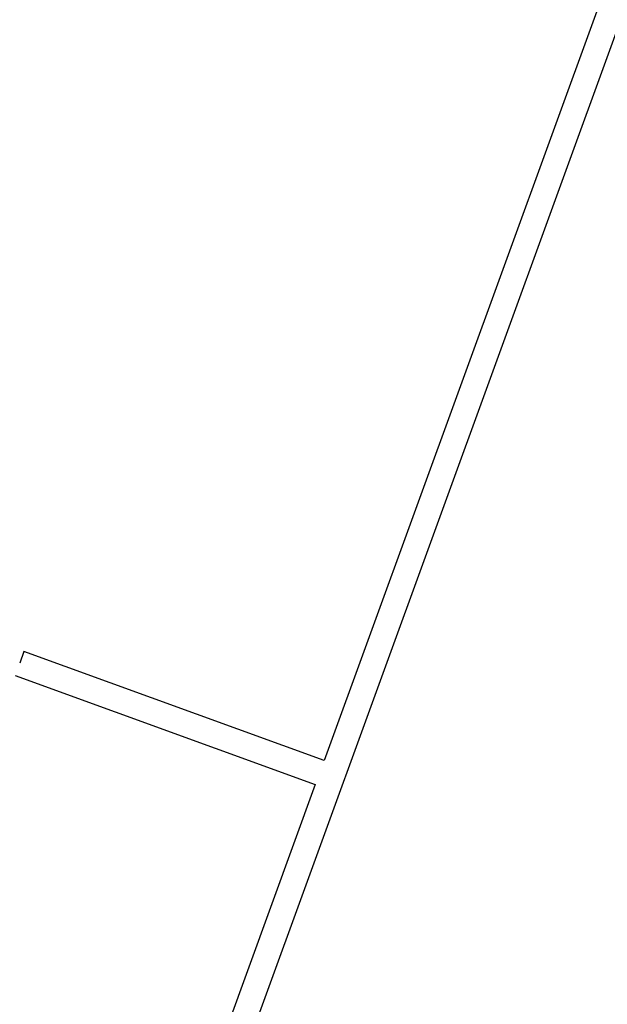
# Model space of a CAD drawing. Header units: millimetres. Extents: x 1512 to 2105, y 794 to 1149.
# Tile 22 of 256: x 1590.7 to 1595.3, y 1105.91 to 1113.62. Entities that reach past the tile are written whole.
import ezdxf

# ---------------------------------------------------------------- set-up
doc = ezdxf.new("R2010")
doc.units = ezdxf.units.MM
doc.layers.add('A-WALL', color=113, linetype='Continuous', lineweight=9)

msp = doc.modelspace()

# ---------------------------------------------------------------- linework, layer by layer
at = {"layer": 'A-WALL', "lineweight": 25}
for p, q in [((1595.2155, 1113.6888), (1593.0795, 1107.8202)), ((1591.489, 1102.8654), (1595.3803, 1113.5566)), ((1590.7303, 1108.6753), (1590.6967, 1108.5828)), ((1593.0795, 1107.8202), (1590.7303, 1108.6753)), ((1590.6619, 1108.4873), (1593.0111, 1107.6323)), ((1593.0111, 1107.6323), (1591.301, 1102.9338))]:
    msp.add_line(p, q, dxfattribs=at)

doc.saveas('drawing.dxf')
